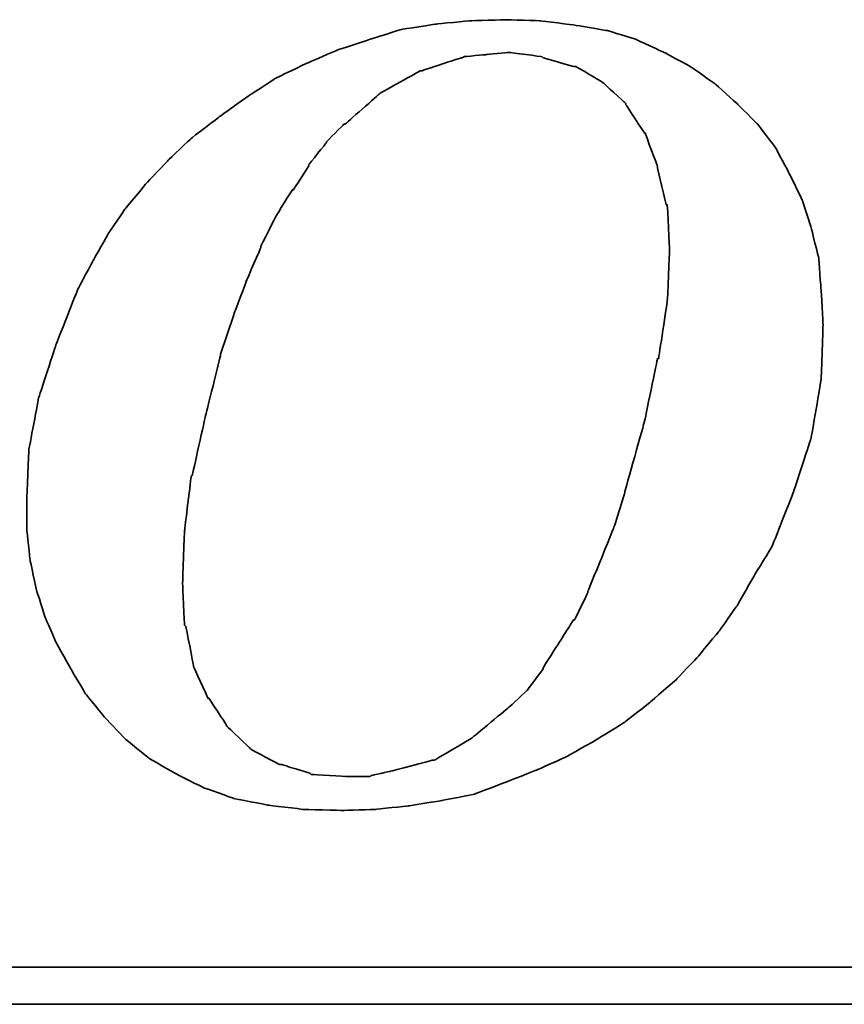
# Model space of a CAD drawing. Header units: millimetres. Extents: x 138 to 542, y -151 to -38.
# Tile 46 of 54: x 447.45 to 450.29, y -115.42 to -112.03. Entities that reach past the tile are written whole.
import ezdxf

# ---------------------------------------------------------------- set-up
doc = ezdxf.new("R2010")
doc.units = ezdxf.units.MM
doc.header["$LTSCALE"] = 0.1
doc.layers.add('DIM', color=4, linetype='CONTINUOUS')
doc.layers.add('layer 1', color=7, linetype='CONTINUOUS')

# ---------------------------------------------------------------- blocks, each defined once
blk = doc.blocks.new('TBI MOTION logo(完整正式版)')
at = {"layer": 'layer 1', "color": 22, "lineweight": 35}
for points, knots in [([(35.79625, -6.98375), (35.79625, -6.98375), (36.23125, -7.43875), (36.23125, -7.43875), (36.23125, -7.43875), (36.23125, -7.43875), (36.75625, -7.87125), (36.75625, -7.87125), (36.75625, -7.87125), (36.75625, -7.87125), (37.33125, -8.20375), (37.33125, -8.20375), (37.33125, -8.20375), (37.33125, -8.20375), (37.95625, -8.51875), (37.95625, -8.51875), (37.95625, -8.51875), (37.95625, -8.51875), (38.62625, -8.75875), (38.62625, -8.75875), (38.62625, -8.75875), (38.62625, -8.75875), (39.37125, -8.90375), (39.37125, -8.90375), (39.37125, -8.90375), (39.37125, -8.90375), (40.14125, -8.99875), (40.14125, -8.99875), (40.14125, -8.99875), (40.14125, -8.99875), (41.02625, -9.02375), (41.02625, -9.02375), (41.02625, -9.02375), (41.02625, -9.02375), (41.74625, -8.99875), (41.74625, -8.99875), (41.74625, -8.99875), (41.74625, -8.99875), (42.46625, -8.92375), (42.46625, -8.92375), (42.46625, -8.92375), (42.46625, -8.92375), (43.21125, -8.80625), (43.21125, -8.80625), (43.21125, -8.80625), (43.21125, -8.80625), (43.93125, -8.66375), (43.93125, -8.66375), (43.93125, -8.66375), (43.93125, -8.66375), (44.62625, -8.39875), (44.62625, -8.39875), (44.62625, -8.39875), (44.62625, -8.39875), (45.29625, -8.13375), (45.29625, -8.13375), (45.29625, -8.13375), (45.29625, -8.13375), (45.94625, -7.84375), (45.94625, -7.84375), (45.94625, -7.84375), (45.94625, -7.84375), (46.61625, -7.46375), (46.61625, -7.46375), (46.61625, -7.46375), (46.61625, -7.46375), (47.24125, -7.07875), (47.24125, -7.07875), (47.24125, -7.07875), (47.24125, -7.07875), (47.81625, -6.62375), (47.81625, -6.62375), (47.81625, -6.62375), (47.81625, -6.62375), (48.36875, -6.14375), (48.36875, -6.14375), (48.36875, -6.14375), (48.36875, -6.14375), (48.84625, -5.64125), (48.84625, -5.64125), (48.84625, -5.64125), (48.84625, -5.64125), (49.32625, -5.06375), (49.32625, -5.06375), (49.32625, -5.06375), (49.32625, -5.06375), (49.71125, -4.51374), (49.71125, -4.51374), (49.71125, -4.51374), (49.71125, -4.51374), (50.09625, -3.83874), (50.09625, -3.83874), (50.09625, -3.83874), (50.09625, -3.83874), (50.48125, -3.21374), (50.48125, -3.21374), (50.48125, -3.21374), (50.48125, -3.21374), (50.96125, -1.99125), (50.96125, -1.99125), (50.96125, -1.99125), (50.96125, -1.99125), (51.34375, -0.81875), (51.34375, -0.81875), (51.34375, -0.81875), (51.34375, -0.81875), (51.56125, 0.45624), (51.56125, 0.45624), (51.56125, 0.45624), (51.56125, 0.45624), (51.60625, 1.67624), (51.60625, 1.67624), (51.60625, 1.67624), (51.60625, 1.67624), (51.56125, 2.44625), (51.56125, 2.44625), (51.56125, 2.44625), (51.56125, 2.44625), (51.51125, 3.14125), (51.51125, 3.14125), (51.51125, 3.14125), (51.51125, 3.14125), (51.34375, 3.81125), (51.34375, 3.81125), (51.34375, 3.81125), (51.34375, 3.81125), (51.15125, 4.41125), (51.15125, 4.41125), (51.15125, 4.41125), (51.15125, 4.41125), (50.86125, 5.01125), (50.86125, 5.01125), (50.86125, 5.01125), (50.86125, 5.01125), (50.55125, 5.58875), (50.55125, 5.58875), (50.55125, 5.58875), (50.55125, 5.58875), (50.16625, 6.09125), (50.16625, 6.09125), (50.16625, 6.09125), (50.16625, 6.09125), (49.71125, 6.54875), (49.71125, 6.54875), (49.71125, 6.54875), (49.71125, 6.54875), (49.23125, 6.98125), (49.23125, 6.98125), (49.23125, 6.98125), (49.23125, 6.98125), (48.67875, 7.36625), (48.67875, 7.36625), (48.67875, 7.36625), (48.67875, 7.36625), (48.10375, 7.67625), (48.10375, 7.67625), (48.10375, 7.67625), (48.10375, 7.67625), (47.48125, 7.96375), (47.48125, 7.96375), (47.48125, 7.96375), (47.48125, 7.96375), (46.85625, 8.15625), (46.85625, 8.15625), (46.85625, 8.15625), (46.85625, 8.15625), (46.13625, 8.27624), (46.13625, 8.27624), (46.13625, 8.27624), (46.13625, 8.27624), (45.39125, 8.37125), (45.39125, 8.37125), (45.39125, 8.37125), (45.39125, 8.37125), (44.62625, 8.39624), (44.62625, 8.39624), (44.62625, 8.39624), (44.62625, 8.39624), (43.83625, 8.37125), (43.83625, 8.37125), (43.83625, 8.37125), (43.83625, 8.37125), (43.09125, 8.30125), (43.09125, 8.30125), (43.09125, 8.30125), (43.09125, 8.30125), (42.32125, 8.18125), (42.32125, 8.18125), (42.32125, 8.18125), (42.32125, 8.18125), (41.62875, 7.96375), (41.62875, 7.96375), (41.62875, 7.96375), (41.62875, 7.96375), (40.90625, 7.72625), (40.90625, 7.72625), (40.90625, 7.72625), (40.90625, 7.72625), (40.23624, 7.43625), (40.23624, 7.43625), (40.23624, 7.43625), (40.23624, 7.43625), (39.54124, 7.10125), (39.54124, 7.10125), (39.54124, 7.10125), (39.54124, 7.10125), (38.91625, 6.69125), (38.91625, 6.69125), (38.91625, 6.69125), (38.91625, 6.69125), (38.31625, 6.26125), (38.31625, 6.26125), (38.31625, 6.26125), (38.31625, 6.26125), (37.69125, 5.78125), (37.69125, 5.78125), (37.69125, 5.78125), (37.69125, 5.78125), (37.18625, 5.30125), (37.18625, 5.30125), (37.18625, 5.30125), (37.18625, 5.30125), (36.70625, 4.79624), (36.70625, 4.79624), (36.70625, 4.79624), (36.70625, 4.79624), (36.23125, 4.22125), (36.23125, 4.22125), (36.23125, 4.22125), (36.23125, 4.22125), (35.87124, 3.69375), (35.87124, 3.69375), (35.87124, 3.69375), (35.87124, 3.69375), (35.53125, 3.09125), (35.53125, 3.09125), (35.53125, 3.09125), (35.53125, 3.09125), (35.19875, 2.47125), (35.19875, 2.47125), (35.19875, 2.47125), (35.19875, 2.47125), (34.71625, 1.24625), (34.71625, 1.24625), (34.71625, 1.24625), (34.71625, 1.24625), (34.33125, 0.06874), (34.33125, 0.06874), (34.33125, 0.06874), (34.33125, 0.06874), (34.11625, -1.07875), (34.11625, -1.07875), (34.11625, -1.07875), (34.11625, -1.07875), (34.07125, -2.15875), (34.07125, -2.15875), (34.07125, -2.15875), (34.07125, -2.15875), (34.07125, -2.85375), (34.07125, -2.85375), (34.07125, -2.85375), (34.07125, -2.85375), (34.14125, -3.50375), (34.14125, -3.50375), (34.14125, -3.50375), (34.14125, -3.50375), (34.28625, -4.17375), (34.28625, -4.17375), (34.28625, -4.17375), (34.28625, -4.17375), (34.47625, -4.77624), (34.47625, -4.77624), (34.47625, -4.77624), (34.47625, -4.77624), (34.71625, -5.32625), (34.71625, -5.32625), (34.71625, -5.32625), (34.71625, -5.32625), (35.05375, -5.92875), (35.05375, -5.92875), (35.05375, -5.92875), (35.05375, -5.92875), (35.36375, -6.45375), (35.36375, -6.45375), (35.36375, -6.45375), (35.36375, -6.45375), (35.79625, -6.98375), (35.79625, -6.98375)], [0, 0, 0, 0, 0.01388889, 0.01388889, 0.01388889, 0.0138889, 0.02777778, 0.02777778, 0.02777778, 0.02777779, 0.04166667, 0.04166667, 0.04166667, 0.04166668, 0.05555556, 0.05555556, 0.05555556, 0.05555557, 0.06944444, 0.06944444, 0.06944444, 0.06944445, 0.08333333, 0.08333333, 0.08333333, 0.08333334, 0.09722222, 0.09722222, 0.09722222, 0.09722223, 0.11111111, 0.11111111, 0.11111111, 0.11111112, 0.125, 0.125, 0.125, 0.12500001, 0.13888889, 0.13888889, 0.13888889, 0.1388889, 0.15277778, 0.15277778, 0.15277778, 0.15277779, 0.16666667, 0.16666667, 0.16666667, 0.16666668, 0.18055556, 0.18055556, 0.18055556, 0.18055557, 0.19444444, 0.19444444, 0.19444444, 0.19444445, 0.20833333, 0.20833333, 0.20833333, 0.20833334, 0.22222222, 0.22222222, 0.22222222, 0.22222223, 0.23611111, 0.23611111, 0.23611111, 0.23611112, 0.25, 0.25, 0.25, 0.25000001, 0.26388889, 0.26388889, 0.26388889, 0.2638889, 0.27777778, 0.27777778, 0.27777778, 0.27777779, 0.29166667, 0.29166667, 0.29166667, 0.29166668, 0.30555556, 0.30555556, 0.30555556, 0.30555557, 0.31944444, 0.31944444, 0.31944444, 0.31944445, 0.33333333, 0.33333333, 0.33333333, 0.33333334, 0.34722222, 0.34722222, 0.34722222, 0.34722223, 0.36111111, 0.36111111, 0.36111111, 0.36111112, 0.375, 0.375, 0.375, 0.37500001, 0.38888889, 0.38888889, 0.38888889, 0.3888889, 0.40277778, 0.40277778, 0.40277778, 0.40277779, 0.41666667, 0.41666667, 0.41666667, 0.41666668, 0.43055556, 0.43055556, 0.43055556, 0.43055557, 0.44444444, 0.44444444, 0.44444444, 0.44444445, 0.45833333, 0.45833333, 0.45833333, 0.45833334, 0.47222222, 0.47222222, 0.47222222, 0.47222223, 0.48611111, 0.48611111, 0.48611111, 0.48611112, 0.5, 0.5, 0.5, 0.50000001, 0.51388889, 0.51388889, 0.51388889, 0.5138889, 0.52777778, 0.52777778, 0.52777778, 0.52777779, 0.54166667, 0.54166667, 0.54166667, 0.54166668, 0.55555556, 0.55555556, 0.55555556, 0.55555557, 0.56944444, 0.56944444, 0.56944444, 0.56944445, 0.58333333, 0.58333333, 0.58333333, 0.58333334, 0.59722222, 0.59722222, 0.59722222, 0.59722223, 0.61111111, 0.61111111, 0.61111111, 0.61111112, 0.625, 0.625, 0.625, 0.62500001, 0.63888889, 0.63888889, 0.63888889, 0.6388889, 0.65277778, 0.65277778, 0.65277778, 0.65277779, 0.66666667, 0.66666667, 0.66666667, 0.66666668, 0.68055556, 0.68055556, 0.68055556, 0.68055557, 0.69444444, 0.69444444, 0.69444444, 0.69444445, 0.70833333, 0.70833333, 0.70833333, 0.70833334, 0.72222222, 0.72222222, 0.72222222, 0.72222223, 0.73611111, 0.73611111, 0.73611111, 0.73611112, 0.75, 0.75, 0.75, 0.75000001, 0.76388889, 0.76388889, 0.76388889, 0.7638889, 0.77777778, 0.77777778, 0.77777778, 0.77777779, 0.79166667, 0.79166667, 0.79166667, 0.79166668, 0.80555556, 0.80555556, 0.80555556, 0.80555557, 0.81944444, 0.81944444, 0.81944444, 0.81944445, 0.83333333, 0.83333333, 0.83333333, 0.83333334, 0.84722222, 0.84722222, 0.84722222, 0.84722223, 0.86111111, 0.86111111, 0.86111111, 0.86111112, 0.875, 0.875, 0.875, 0.87500001, 0.88888889, 0.88888889, 0.88888889, 0.8888889, 0.90277778, 0.90277778, 0.90277778, 0.90277779, 0.91666667, 0.91666667, 0.91666667, 0.91666668, 0.93055556, 0.93055556, 0.93055556, 0.93055557, 0.94444444, 0.94444444, 0.94444444, 0.94444445, 0.95833333, 0.95833333, 0.95833333, 0.95833334, 0.97222222, 0.97222222, 0.97222222, 0.97222223, 0.98611111, 0.98611111, 0.98611111, 0.98611112, 1, 1, 1, 1]), ([(38.33875, 1.03124), (38.33875, 1.03124), (38.62625, 1.89625), (38.62625, 1.89625), (38.62625, 1.89625), (38.62625, 1.89625), (38.91625, 2.66375), (38.91625, 2.66375), (38.91625, 2.66375), (38.91625, 2.66375), (39.22625, 3.38125), (39.22625, 3.38125), (39.22625, 3.38125), (39.22625, 3.38125), (39.22625, 3.40624), (39.22625, 3.40624), (39.22625, 3.40624), (39.22625, 3.40624), (39.56124, 4.07624), (39.56124, 4.07624), (39.56124, 4.07624), (39.56124, 4.07624), (39.92125, 4.65125), (39.92125, 4.65125), (39.92125, 4.65125), (39.92125, 4.65125), (39.94625, 4.65125), (39.94625, 4.65125), (39.94625, 4.65125), (39.94625, 4.65125), (40.28125, 5.17875), (40.28125, 5.17875), (40.28125, 5.17875), (40.28125, 5.17875), (40.28125, 5.20375), (40.28125, 5.20375), (40.28125, 5.20375), (40.28125, 5.20375), (40.66875, 5.68625), (40.66875, 5.68625), (40.66875, 5.68625), (40.66875, 5.68625), (40.66875, 5.70625), (40.66875, 5.70625), (40.66875, 5.70625), (40.66875, 5.70625), (41.05124, 6.09125), (41.05124, 6.09125), (41.05124, 6.09125), (41.05124, 6.09125), (41.07625, 6.09125), (41.07625, 6.09125), (41.07625, 6.09125), (41.07625, 6.09125), (41.84125, 6.76625), (41.84125, 6.76625), (41.84125, 6.76625), (41.84125, 6.76625), (41.86625, 6.78625), (41.86625, 6.78625), (41.86625, 6.78625), (41.86625, 6.78625), (42.73125, 7.26624), (42.73125, 7.26624), (42.73125, 7.26624), (42.73125, 7.26624), (42.75625, 7.26624), (42.75625, 7.26624), (42.75625, 7.26624), (42.75625, 7.26624), (43.18625, 7.41125), (43.18625, 7.41125), (43.18625, 7.41125), (43.18625, 7.41125), (43.64125, 7.55625), (43.64125, 7.55625), (43.64125, 7.55625), (43.64125, 7.55625), (43.66625, 7.55625), (43.66625, 7.55625), (43.66625, 7.55625), (43.66625, 7.55625), (43.69125, 7.58124), (43.69125, 7.58124), (43.69125, 7.58124), (43.69125, 7.58124), (44.19125, 7.62625), (44.19125, 7.62625), (44.19125, 7.62625), (44.19125, 7.62625), (44.67125, 7.67625), (44.67125, 7.67625), (44.67125, 7.67625), (44.67125, 7.67625), (44.69625, 7.67625), (44.69625, 7.67625), (44.69625, 7.67625), (44.69625, 7.67625), (45.41875, 7.58124), (45.41875, 7.58124), (45.41875, 7.58124), (45.41875, 7.58124), (45.44125, 7.55625), (45.44125, 7.55625), (45.44125, 7.55625), (45.44125, 7.55625), (46.11125, 7.36625), (46.11125, 7.36625), (46.11125, 7.36625), (46.11125, 7.36625), (46.13625, 7.36625), (46.13625, 7.36625), (46.13625, 7.36625), (46.13625, 7.36625), (46.15875, 7.36625), (46.15875, 7.36625), (46.15875, 7.36625), (46.15875, 7.36625), (46.73625, 7.02624), (46.73625, 7.02624), (46.73625, 7.02624), (46.73625, 7.02624), (46.76125, 7.00624), (46.76125, 7.00624), (46.76125, 7.00624), (46.76125, 7.00624), (47.24125, 6.57124), (47.24125, 6.57124), (47.24125, 6.57124), (47.24125, 6.57124), (47.26625, 6.54875), (47.26625, 6.54875), (47.26625, 6.54875), (47.26625, 6.54875), (47.26625, 6.52375), (47.26625, 6.52375), (47.26625, 6.52375), (47.26625, 6.52375), (47.67375, 5.89875), (47.67375, 5.89875), (47.67375, 5.89875), (47.67375, 5.89875), (47.69625, 5.89875), (47.69625, 5.89875), (47.69625, 5.89875), (47.69625, 5.89875), (47.69625, 5.87625), (47.69625, 5.87625), (47.69625, 5.87625), (47.69625, 5.87625), (47.96125, 5.15625), (47.96125, 5.15625), (47.96125, 5.15625), (47.96125, 5.15625), (47.96125, 5.13125), (47.96125, 5.13125), (47.96125, 5.13125), (47.96125, 5.13125), (48.15125, 4.31875), (48.15125, 4.31875), (48.15125, 4.31875), (48.15125, 4.31875), (48.17625, 4.31875), (48.17625, 4.31875), (48.17625, 4.31875), (48.17625, 4.31875), (48.17625, 4.29125), (48.17625, 4.29125), (48.17625, 4.29125), (48.17625, 4.29125), (48.22625, 3.33125), (48.22625, 3.33125), (48.22625, 3.33125), (48.22625, 3.33125), (48.22625, 3.30875), (48.22625, 3.30875), (48.22625, 3.30875), (48.22625, 3.30875), (48.17625, 2.20624), (48.17625, 2.20624), (48.17625, 2.20624), (48.17625, 2.20624), (48.17625, 2.18124), (48.17625, 2.18124), (48.17625, 2.18124), (48.17625, 2.18124), (47.98375, 0.93624), (47.98375, 0.93624), (47.98375, 0.93624), (47.98375, 0.93624), (47.96125, 0.93624), (47.96125, 0.93624), (47.96125, 0.93624), (47.96125, 0.93624), (47.67375, -0.45874), (47.67375, -0.45874), (47.67375, -0.45874), (47.67375, -0.45874), (47.24125, -1.99125), (47.24125, -1.99125), (47.24125, -1.99125), (47.24125, -1.99125), (47.24125, -2.01874), (47.24125, -2.01874), (47.24125, -2.01874), (47.24125, -2.01874), (47.00125, -2.78375), (47.00125, -2.78375), (47.00125, -2.78375), (47.00125, -2.78375), (46.71125, -3.50375), (46.71125, -3.50375), (46.71125, -3.50375), (46.71125, -3.50375), (46.42625, -4.19875), (46.42625, -4.19875), (46.42625, -4.19875), (46.42625, -4.19875), (46.42625, -4.22375), (46.42625, -4.22375), (46.42625, -4.22375), (46.42625, -4.22375), (46.13625, -4.82374), (46.13625, -4.82374), (46.13625, -4.82374), (46.13625, -4.82374), (46.11125, -4.82374), (46.11125, -4.82374), (46.11125, -4.82374), (46.11125, -4.82374), (45.77625, -5.35125), (45.77625, -5.35125), (45.77625, -5.35125), (45.77625, -5.35125), (45.44125, -5.87875), (45.44125, -5.87875), (45.44125, -5.87875), (45.44125, -5.87875), (45.44125, -5.90375), (45.44125, -5.90375), (45.44125, -5.90375), (45.44125, -5.90375), (45.10625, -6.35875), (45.10625, -6.35875), (45.10625, -6.35875), (45.10625, -6.35875), (45.08125, -6.38375), (45.08125, -6.38375), (45.08125, -6.38375), (45.08125, -6.38375), (44.69625, -6.74375), (44.69625, -6.74375), (44.69625, -6.74375), (44.69625, -6.74375), (43.88375, -7.41625), (43.88375, -7.41625), (43.88375, -7.41625), (43.88375, -7.41625), (43.85625, -7.43875), (43.85625, -7.43875), (43.85625, -7.43875), (43.85625, -7.43875), (43.04125, -7.91875), (43.04125, -7.91875), (43.04125, -7.91875), (43.04125, -7.91875), (43.01625, -7.91875), (43.01625, -7.91875), (43.01625, -7.91875), (43.01625, -7.91875), (42.99625, -7.91875), (42.99625, -7.91875), (42.99625, -7.91875), (42.99625, -7.91875), (42.08125, -8.15875), (42.08125, -8.15875), (42.08125, -8.15875), (42.08125, -8.15875), (41.65125, -8.25625), (41.65125, -8.25625), (41.65125, -8.25625), (41.65125, -8.25625), (41.62875, -8.27875), (41.62875, -8.27875), (41.62875, -8.27875), (41.62875, -8.27875), (41.60125, -8.27875), (41.60125, -8.27875), (41.60125, -8.27875), (41.60125, -8.27875), (41.12125, -8.27875), (41.12125, -8.27875), (41.12125, -8.27875), (41.12125, -8.27875), (40.35624, -8.23125), (40.35624, -8.23125), (40.35624, -8.23125), (40.35624, -8.23125), (40.33125, -8.23125), (40.33125, -8.23125), (40.33125, -8.23125), (40.33125, -8.23125), (40.30625, -8.20375), (40.30625, -8.20375), (40.30625, -8.20375), (40.30625, -8.20375), (39.68375, -8.01375), (39.68375, -8.01375), (39.68375, -8.01375), (39.68375, -8.01375), (39.66124, -8.01375), (39.66124, -8.01375), (39.66124, -8.01375), (39.66124, -8.01375), (39.63625, -8.01375), (39.63625, -8.01375), (39.63625, -8.01375), (39.63625, -8.01375), (39.01125, -7.67875), (39.01125, -7.67875), (39.01125, -7.67875), (39.01125, -7.67875), (38.98875, -7.65375), (38.98875, -7.65375), (38.98875, -7.65375), (38.98875, -7.65375), (38.48625, -7.17375), (38.48625, -7.17375), (38.48625, -7.17375), (38.48625, -7.17375), (38.45875, -7.14875), (38.45875, -7.14875), (38.45875, -7.14875), (38.45875, -7.14875), (38.45875, -7.12875), (38.45875, -7.12875), (38.45875, -7.12875), (38.45875, -7.12875), (38.07625, -6.54875), (38.07625, -6.54875), (38.07625, -6.54875), (38.07625, -6.54875), (38.05125, -6.54875), (38.05125, -6.54875), (38.05125, -6.54875), (38.05125, -6.54875), (38.05125, -6.52875), (38.05125, -6.52875), (38.05125, -6.52875), (38.05125, -6.52875), (37.74125, -5.85375), (37.74125, -5.85375), (37.74125, -5.85375), (37.74125, -5.85375), (37.74125, -5.82875), (37.74125, -5.82875), (37.74125, -5.82875), (37.74125, -5.82875), (37.57375, -4.96875), (37.57375, -4.96875), (37.57375, -4.96875), (37.57375, -4.96875), (37.54625, -4.94375), (37.54625, -4.94375), (37.54625, -4.94375), (37.54625, -4.94375), (37.50125, -4.03375), (37.50125, -4.03375), (37.50125, -4.03375), (37.50125, -4.03375), (37.50125, -4.00875), (37.50125, -4.00875), (37.50125, -4.00875), (37.50125, -4.00875), (37.54625, -2.85375), (37.54625, -2.85375), (37.54625, -2.85375), (37.54625, -2.85375), (37.69125, -1.65875), (37.69125, -1.65875), (37.69125, -1.65875), (37.69125, -1.65875), (37.71624, -1.63375), (37.71624, -1.63375), (37.71624, -1.63375), (37.71624, -1.63375), (38.00375, -0.33875), (38.00375, -0.33875), (38.00375, -0.33875), (38.00375, -0.33875), (38.33875, 1.00624), (38.33875, 1.00624), (38.33875, 1.00624), (38.33875, 1.00624), (38.33875, 1.03124), (38.33875, 1.03124)], [0, 0, 0, 0, 0.01010101, 0.01010101, 0.01010101, 0.01010102, 0.02020202, 0.02020202, 0.02020202, 0.02020203, 0.03030303, 0.03030303, 0.03030303, 0.03030304, 0.04040404, 0.04040404, 0.04040404, 0.04040405, 0.05050505, 0.05050505, 0.05050505, 0.05050506, 0.06060606, 0.06060606, 0.06060606, 0.06060607, 0.07070707, 0.07070707, 0.07070707, 0.07070708, 0.08080808, 0.08080808, 0.08080808, 0.08080809, 0.09090909, 0.09090909, 0.09090909, 0.0909091, 0.1010101, 0.1010101, 0.1010101, 0.10101011, 0.11111111, 0.11111111, 0.11111111, 0.11111112, 0.12121212, 0.12121212, 0.12121212, 0.12121213, 0.13131313, 0.13131313, 0.13131313, 0.13131314, 0.14141414, 0.14141414, 0.14141414, 0.14141415, 0.15151515, 0.15151515, 0.15151515, 0.15151516, 0.16161616, 0.16161616, 0.16161616, 0.16161617, 0.17171717, 0.17171717, 0.17171717, 0.17171718, 0.18181818, 0.18181818, 0.18181818, 0.18181819, 0.19191919, 0.19191919, 0.19191919, 0.1919192, 0.2020202, 0.2020202, 0.2020202, 0.20202021, 0.21212121, 0.21212121, 0.21212121, 0.21212122, 0.22222222, 0.22222222, 0.22222222, 0.22222223, 0.23232323, 0.23232323, 0.23232323, 0.23232324, 0.24242424, 0.24242424, 0.24242424, 0.24242425, 0.25252525, 0.25252525, 0.25252525, 0.25252526, 0.26262626, 0.26262626, 0.26262626, 0.26262627, 0.27272727, 0.27272727, 0.27272727, 0.27272728, 0.28282828, 0.28282828, 0.28282828, 0.28282829, 0.29292929, 0.29292929, 0.29292929, 0.2929293, 0.3030303, 0.3030303, 0.3030303, 0.30303031, 0.31313131, 0.31313131, 0.31313131, 0.31313132, 0.32323232, 0.32323232, 0.32323232, 0.32323233, 0.33333333, 0.33333333, 0.33333333, 0.33333334, 0.34343434, 0.34343434, 0.34343434, 0.34343435, 0.35353535, 0.35353535, 0.35353535, 0.35353536, 0.36363636, 0.36363636, 0.36363636, 0.36363637, 0.37373737, 0.37373737, 0.37373737, 0.37373738, 0.38383838, 0.38383838, 0.38383838, 0.38383839, 0.39393939, 0.39393939, 0.39393939, 0.3939394, 0.4040404, 0.4040404, 0.4040404, 0.40404041, 0.41414141, 0.41414141, 0.41414141, 0.41414142, 0.42424242, 0.42424242, 0.42424242, 0.42424243, 0.43434343, 0.43434343, 0.43434343, 0.43434344, 0.44444444, 0.44444444, 0.44444444, 0.44444445, 0.45454545, 0.45454545, 0.45454545, 0.45454546, 0.46464646, 0.46464646, 0.46464646, 0.46464647, 0.47474747, 0.47474747, 0.47474747, 0.47474748, 0.48484848, 0.48484848, 0.48484848, 0.48484849, 0.49494949, 0.49494949, 0.49494949, 0.4949495, 0.50505051, 0.50505051, 0.50505051, 0.50505052, 0.51515152, 0.51515152, 0.51515152, 0.51515153, 0.52525253, 0.52525253, 0.52525253, 0.52525254, 0.53535354, 0.53535354, 0.53535354, 0.53535355, 0.54545455, 0.54545455, 0.54545455, 0.54545456, 0.55555556, 0.55555556, 0.55555556, 0.55555557, 0.56565657, 0.56565657, 0.56565657, 0.56565658, 0.57575758, 0.57575758, 0.57575758, 0.57575759, 0.58585859, 0.58585859, 0.58585859, 0.5858586, 0.5959596, 0.5959596, 0.5959596, 0.59595961, 0.60606061, 0.60606061, 0.60606061, 0.60606062, 0.61616162, 0.61616162, 0.61616162, 0.61616163, 0.62626263, 0.62626263, 0.62626263, 0.62626264, 0.63636364, 0.63636364, 0.63636364, 0.63636365, 0.64646465, 0.64646465, 0.64646465, 0.64646466, 0.65656566, 0.65656566, 0.65656566, 0.65656567, 0.66666667, 0.66666667, 0.66666667, 0.66666668, 0.67676768, 0.67676768, 0.67676768, 0.67676769, 0.68686869, 0.68686869, 0.68686869, 0.6868687, 0.6969697, 0.6969697, 0.6969697, 0.69696971, 0.70707071, 0.70707071, 0.70707071, 0.70707072, 0.71717172, 0.71717172, 0.71717172, 0.71717173, 0.72727273, 0.72727273, 0.72727273, 0.72727274, 0.73737374, 0.73737374, 0.73737374, 0.73737375, 0.74747475, 0.74747475, 0.74747475, 0.74747476, 0.75757576, 0.75757576, 0.75757576, 0.75757577, 0.76767677, 0.76767677, 0.76767677, 0.76767678, 0.77777778, 0.77777778, 0.77777778, 0.77777779, 0.78787879, 0.78787879, 0.78787879, 0.7878788, 0.7979798, 0.7979798, 0.7979798, 0.79797981, 0.80808081, 0.80808081, 0.80808081, 0.80808082, 0.81818182, 0.81818182, 0.81818182, 0.81818183, 0.82828283, 0.82828283, 0.82828283, 0.82828284, 0.83838384, 0.83838384, 0.83838384, 0.83838385, 0.84848485, 0.84848485, 0.84848485, 0.84848486, 0.85858586, 0.85858586, 0.85858586, 0.85858587, 0.86868687, 0.86868687, 0.86868687, 0.86868688, 0.87878788, 0.87878788, 0.87878788, 0.87878789, 0.88888889, 0.88888889, 0.88888889, 0.8888889, 0.8989899, 0.8989899, 0.8989899, 0.89898991, 0.90909091, 0.90909091, 0.90909091, 0.90909092, 0.91919192, 0.91919192, 0.91919192, 0.91919193, 0.92929293, 0.92929293, 0.92929293, 0.92929294, 0.93939394, 0.93939394, 0.93939394, 0.93939395, 0.94949495, 0.94949495, 0.94949495, 0.94949496, 0.95959596, 0.95959596, 0.95959596, 0.95959597, 0.96969697, 0.96969697, 0.96969697, 0.96969698, 0.97979798, 0.97979798, 0.97979798, 0.97979799, 0.98989899, 0.98989899, 0.98989899, 0.989899, 1, 1, 1, 1]), ([(75.90875, -9.47875), (75.90875, -9.47875), (75.90875, -12.28625), (75.90875, -12.28625), (75.90875, -12.28625), (75.90875, -12.28625), (75.90875, -12.47875), (75.90875, -12.47875), (75.90875, -12.47875), (75.90875, -12.47875), (75.71625, -12.47875), (75.71625, -12.47875), (75.71625, -12.47875), (75.71625, -12.47875), (-88.32875, -12.47875), (-88.32875, -12.47875), (-88.32875, -12.47875), (-88.32875, -12.47875), (-88.32875, -13.29375), (-88.32875, -13.29375), (-88.32875, -13.29375), (-88.32875, -13.29375), (82.89125, -13.29375), (82.89125, -13.29375), (82.89125, -13.29375), (82.89125, -13.29375), (75.90875, -9.47875), (75.90875, -9.47875)], [0, 0, 0, 0, 0.14285714, 0.14285714, 0.14285714, 0.14285715, 0.28571429, 0.28571429, 0.28571429, 0.2857143, 0.42857143, 0.42857143, 0.42857143, 0.42857144, 0.57142857, 0.57142857, 0.57142857, 0.57142858, 0.71428571, 0.71428571, 0.71428571, 0.71428572, 0.85714286, 0.85714286, 0.85714286, 0.85714287, 1, 1, 1, 1])]:
    blk.add_open_spline(points, degree=3, knots=knots, dxfattribs=at)

msp = doc.modelspace()

# ---------------------------------------------------------------- block references
at = {"layer": 'DIM', "color": 0, "xscale": 0.1563722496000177, "yscale": 0.1563722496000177, "zscale": 0.1563722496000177}
msp.add_blockref('TBI MOTION logo(完整正式版)', (442.1485, -113.3434), dxfattribs=at)

doc.saveas('drawing.dxf')
